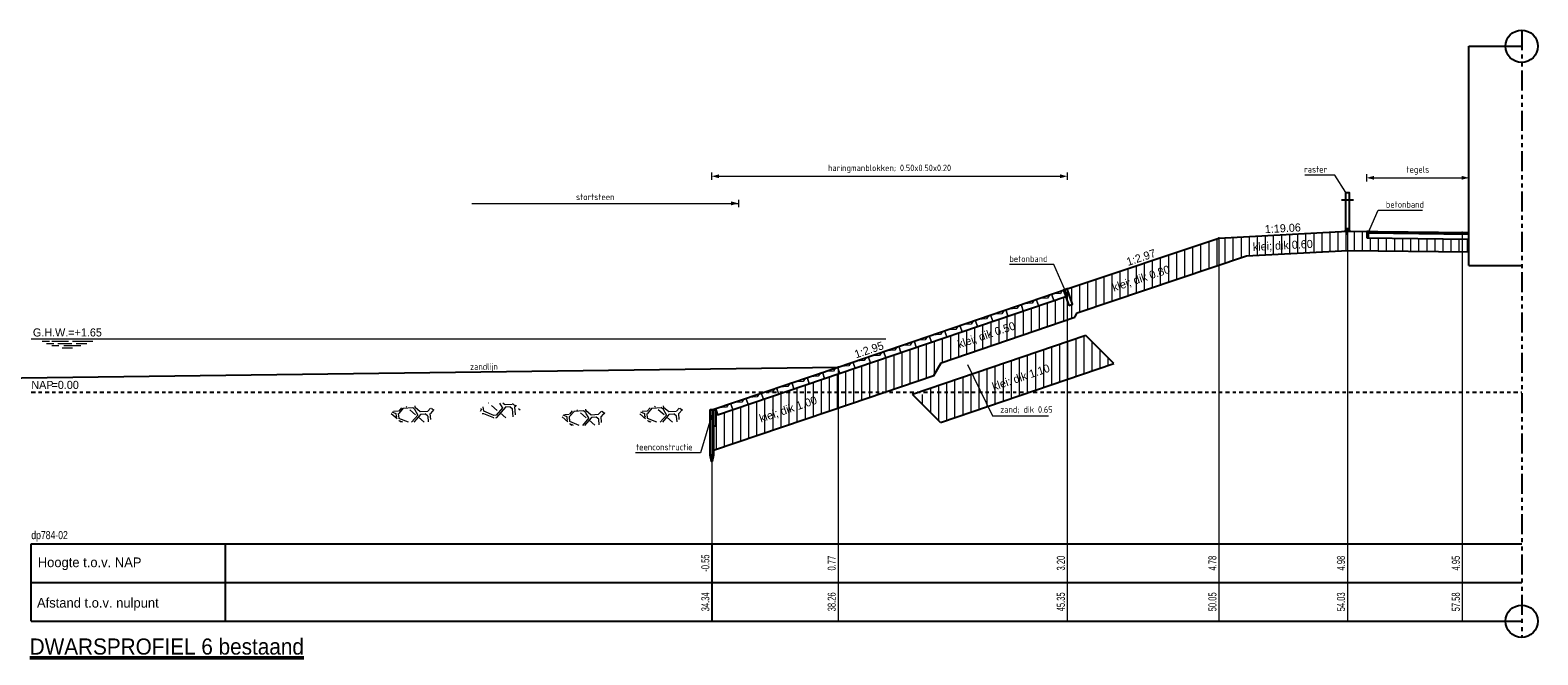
# Model space of a CAD drawing. Header units: metres. Extents: x 132 to 905, y -50 to 63.
# Tile 51 of 87: x 580 to 627, y -22 to -3. Entities that reach past the tile are written whole.
import ezdxf
from ezdxf.enums import TextEntityAlignment as Align

# ---------------------------------------------------------------- set-up
doc = ezdxf.new("R2010")
doc.units = ezdxf.units.M
doc.header["$LTSCALE"] = 0.1
doc.linetypes.add('NAP', pattern=[20, 12.5, -2.5, 2.5, -2.5])
doc.linetypes.add('PHANTOM', pattern=[2.5, 1.25, -0.25, 0.25, -0.25, 0.25, -0.25])
for name, color, linetype in [('BS-BETONBAND', 255, 'Continuous'), ('BS-GRASVLAK', 1, 'Continuous'), ('BS-KRUINLIJN', 1, 'Continuous'), ('BS-OVERIGE-LIJNEN', 174, 'Continuous'), ('BS-RASTER', 255, 'Continuous'), ('BS-STEENZETTINGSVLAK', 198, 'Continuous'), ('BS-TEENSCHOT-GECONSTRUEERD', 198, 'Continuous'), ('BS-ZANDLIJN', 32, 'Continuous'), ('DP-BS-RASTER', 255, 'Continuous'), ('DP-Matenbalk', 1, 'Continuous'), ('DP-Matenbalk_bestaandehoogten', 6, 'Continuous')]:
    doc.layers.add(name, color=color, linetype=linetype)
for name, color, linetype, lineweight in [('DP-Afbreek', 2, 'PHANTOM', 25), ('DP-BS-arcering_haringmanblokken', 25, 'Continuous', 0), ('DP-BS-arcering_klei', 253, 'Continuous', 0), ('DP-BS-arcering_kreukelberm', 253, 'Continuous', 0), ('DP-BS-Maatvoering', 2, 'Continuous', 20), ('DP-BS-Matenbalk_verlenglijnen', 253, 'Continuous', 0), ('DP-BS-materiaalomschrijving', 213, 'Continuous', 18), ('DP-BS-profiel', 2, 'Continuous', 25), ('DP-Matenbalk-omschrijving', 3, 'Continuous', 35), ('DP-NAP-lijn', 6, 'NAP', 25), ('DP-Taludhelling', 1, 'Continuous', 18), ('DP-Waterlijn', 1, 'Continuous', 13), ('DP-Waterlijn_tekst', 7, 'Continuous', 35), ('TL-2.5 mm tekst_schaaldp', 7, 'Continuous', 25), ('TL-5.0mm Tekst', 4, 'Continuous', 50)]:
    doc.layers.add(name, color=color, linetype=linetype, lineweight=lineweight)
doc.layers.add('DP-NW-arcrand', color=142, linetype='Continuous', plot=False)
doc.styles.add('bestomschr', font='isocp.shx', dxfattribs={"width": 0.96})
doc.styles.add('Ontwnota-dwp-Bruinissepolder tot Grevelingendam$0$bestomschr', font='isocp.shx', dxfattribs={"width": 0.96})
doc.styles.add('StagCAD', font='StagCAD.ttf')
doc.dimstyles.new('best-leader 1_100', dxfattribs={"dimscale": 0.1, "dimtxt": 2, "dimasz": 1.6, "dimexe": 0, "dimexo": 0, "dimgap": 0.8, "dimtad": 1, "dimrnd": 0.001, "dimzin": 1, "dimdsep": 46, "dimtxsty": 'bestomschr', "dimblk": 'RAD_PIJL', "dimcen": 0.09, "dimse1": 1, "dimse2": 1, "dimclrd": 212, "dimclre": 1, "dimclrt": 2, "dimazin": 0, "dimtfac": 1, "dimtix": 1, "dimtmove": 0, "dimatfit": 0, "dimfxl": 1, "dimtvp": 0.83, "dimtolj": 1, "dimtzin": 0, "dimlwd": 5, "dimarcsym": 0})
doc.dimstyles.new('bestaand 1_100', dxfattribs={"dimscale": 0.1, "dimtxt": 2, "dimasz": 0.8, "dimexe": 0, "dimexo": 0, "dimgap": 1, "dimtad": 1, "dimrnd": 0.001, "dimzin": 1, "dimdsep": 46, "dimtxsty": 'bestomschr', "dimblk1": 'DIM_PIJL', "dimblk2": 'DIM_PIJL', "dimsah": 1, "dimcen": 0.09, "dimse1": 1, "dimse2": 1, "dimclrd": 212, "dimclre": 1, "dimclrt": 2, "dimazin": 0, "dimtfac": 1, "dimtix": 1, "dimtmove": 0, "dimatfit": 3, "dimldrblk": 'RAD_PIJL', "dimfxl": 1, "dimtvp": 0.83, "dimtolj": 1, "dimtzin": 0, "dimlwd": 9, "dimlwe": 5, "dimarcsym": 0})
doc.dimstyles.new('Ontwnota-dwp-Bruinissepolder tot Grevelingendam$0$best-leader 1_100', dxfattribs={"dimscale": 0.1, "dimtxt": 2, "dimasz": 1.6, "dimexe": 0, "dimexo": 0, "dimgap": 0.8, "dimtad": 1, "dimrnd": 0.001, "dimzin": 1, "dimdsep": 46, "dimtxsty": 'Ontwnota-dwp-Bruinissepolder tot Grevelingendam$0$bestomschr', "dimblk": 'Ontwnota-dwp-Bruinissepolder tot Grevelingendam$0$RAD_PIJL', "dimcen": 0.09, "dimse1": 1, "dimse2": 1, "dimclrd": 212, "dimclre": 1, "dimclrt": 2, "dimazin": 0, "dimtfac": 1, "dimtix": 1, "dimtmove": 0, "dimatfit": 0, "dimfxl": 1, "dimtvp": 0.83, "dimtolj": 1, "dimtzin": 0, "dimlwd": 5, "dimarcsym": 0})

# ---------------------------------------------------------------- blocks, each defined once
blk = doc.blocks.new('HB-20-50')
blk.add_lwpolyline([(0, 0), (0.5, 0), (0.5, 0.18), (0.48, 0.2), (0.02, 0.2), (0, 0.18)], close=True)
blk.add_lwpolyline([(0.43, 0.2), (0.34, 0.13), (0.09, 0.2)])
blk = doc.blocks.new('123')
at = {"layer": 'DP-BS-RASTER'}
for points in [[(-0.25, -0.25), (0.25, 0.25)], [(0.25, -0.25), (-0.25, 0.25)]]:
    blk.add_lwpolyline(points, dxfattribs=at)
blk = doc.blocks.new('*U68')
at = {"color": 0}
blk.add_line((-0.185, 0.975), (0.185, 0.975), dxfattribs=at)
blk.add_lwpolyline([(-0.05, 0), (-0.05, 1.2), (0.05, 1.2), (0.05, 0)], dxfattribs=at)
blk = doc.blocks.new('RAD_PIJL')
at = {"color": 1, "linetype": 'Continuous'}
blk.add_solid([(-2.83, -0.75), (-2.83, 0.75), (0, 0)], dxfattribs=at)
blk = doc.blocks.new('*U75')
at = {"layer": 'DP-NAP-lijn'}
blk.add_line((0, 0), (461.49, 0), dxfattribs=at)
at = {"layer": 'DP-Waterlijn'}
for p, q in [((0, 16.5), (264.57, 16.5)), ((3.38, 15.8), (5.63, 15.8)), ((4.71, 15.1), (6.95, 15.1)), ((6.33, 15.8), (11.56, 15.8)), ((8.57, 14.4), (6.38, 14.4)), ((8.25, 15.1), (12.51, 15.1)), ((15.31, 14.4), (10.04, 14.4)), ((12.73, 15.8), (19.08, 15.8)), ((13.84, 15.1), (17.21, 15.1)), ((9.6, 13.7), (12.74, 13.7))]:
    blk.add_line(p, q, dxfattribs=at)
at = {"layer": 'DP-NAP-lijn', "style": 'StagCAD'}
blk.add_text('NAP', height=2.5, dxfattribs=at).set_placement((0, 1))
blk.add_attdef('NAPLIJN', (6.25, 1), '', height=2.5, dxfattribs=at)
at = {"layer": 'DP-Waterlijn_tekst', "style": 'StagCAD'}
blk.add_attdef('WP', text='', height=2.5, dxfattribs=at).set_placement((11.17, 16.5), align=Align.BOTTOM_CENTER)
blk = doc.blocks.new('Ontwnota-dwp-Bruinissepolder tot Grevelingendam$0$RAD_PIJL')
at = {"color": 1, "linetype": 'Continuous'}
blk.add_solid([(-2.83, -0.75), (-2.83, 0.75), (0, 0)], dxfattribs=at)
blk = doc.blocks.new('DIM_PIJL')
at = {"color": 1}
blk.add_line((0, 1.41), (0, -1.41), dxfattribs=at)
at = {"color": 1, "linetype": 'ByBlock'}
blk.add_solid([(-2.83, -0.75), (-2.83, 0.75), (0, 0)], dxfattribs=at)
blk = doc.blocks.new('*D240')
at = {"layer": 'Defpoints', "color": 0, "transparency": 16777216}
for p in [(32.079, 6.691), (32.079, 3.197), (21.071, -0.55)]:
    blk.add_point(p, dxfattribs=at)
at = {"layer": 'DP-BS-Maatvoering', "color": 212, "lineweight": 9, "transparency": 16777216}
blk.add_line((21.151, 6.691), (31.999, 6.691), dxfattribs=at)
at = {"layer": 'DP-BS-Maatvoering', "color": 212, "lineweight": 9, "transparency": 16777216, "xscale": 0.08000000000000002, "yscale": 0.08000000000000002, "zscale": 0.08000000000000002, "rotation": 180}
blk.add_blockref('DIM_PIJL', (21.071, 6.691), dxfattribs=at)
at = {"layer": 'DP-BS-Maatvoering', "color": 212, "lineweight": 9, "transparency": 16777216, "xscale": 0.08000000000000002, "yscale": 0.08000000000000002, "zscale": 0.08000000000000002}
blk.add_blockref('DIM_PIJL', (32.079, 6.691), dxfattribs=at)
at = {"layer": 'DP-BS-Maatvoering', "color": 2, "transparency": 16777216, "insert": (26.575, 6.92), "char_height": 0.2, "attachment_point": 5, "style": 'bestomschr'}
blk.add_mtext('\\A1;haringmanblokken; 0.50x0.50x0.20', dxfattribs=at)
blk = doc.blocks.new('*D241')
at = {"layer": 'Defpoints', "color": 0, "transparency": 16777216}
for p in [(44.515, 6.643), (41.351, 4.979), (44.515, 4.92)]:
    blk.add_point(p, dxfattribs=at)
at = {"layer": 'DP-BS-Maatvoering', "color": 212, "lineweight": 9, "transparency": 16777216}
blk.add_line((41.431, 6.643), (44.435, 6.643), dxfattribs=at)
at = {"layer": 'DP-BS-Maatvoering', "color": 212, "lineweight": 9, "transparency": 16777216, "xscale": 0.08000000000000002, "yscale": 0.08000000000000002, "zscale": 0.08000000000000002, "rotation": 180}
blk.add_blockref('DIM_PIJL', (41.351, 6.643), dxfattribs=at)
at = {"layer": 'DP-BS-Maatvoering', "color": 212, "lineweight": 9, "transparency": 16777216, "xscale": 0.08000000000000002, "yscale": 0.08000000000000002, "zscale": 0.08000000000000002}
blk.add_blockref('DIM_PIJL', (44.515, 6.643), dxfattribs=at)
at = {"layer": 'DP-BS-Maatvoering', "color": 2, "transparency": 16777216, "insert": (42.933, 6.872), "char_height": 0.2, "attachment_point": 5, "style": 'bestomschr'}
blk.add_mtext('\\A1;tegels', dxfattribs=at)
blk = doc.blocks.new('*U77')
at = {"layer": 'DP-Matenbalk'}
for p, q in [((0, -3.5), (6, -3.5)), ((0, -5.9), (0, -3.5)), ((6, -3.5), (6, -5.9)), ((6, -3.5), (46.149, -3.5)), ((0, -4.7), (6, -4.7)), ((6, -4.7), (46.149, -4.7)), ((0, -5.9), (6, -5.9)), ((6, -5.9), (46.149, -5.9))]:
    blk.add_line(p, q, dxfattribs=at)
at = {"layer": 'DP-Matenbalk', "style": 'StagCAD', "width": 0.8}
blk.add_attdef('DPNR', (0, -3.356), '', height=0.25, dxfattribs=at)
at = {"layer": 'DP-Matenbalk-omschrijving', "style": 'StagCAD'}
for s, p in [('Hoogte t.o.v. NAP', (0.2, -4.225)), ('Afstand t.o.v. nulpunt', (0.175, -5.479))]:
    blk.add_text(s, height=0.3, dxfattribs=at).set_placement(p)
at = {"layer": 'TL-2.5 mm tekst_schaaldp', "style": 'StagCAD', "width": 0.96}
blk.add_attdef('SCHAAL', (-0.05, -7.524), '', height=0.25, dxfattribs=at)
at = {"layer": 'TL-5.0mm Tekst', "style": 'StagCAD', "width": 0.96}
blk.add_attdef('OMSCHRIJVING', (-0.05, -6.935), '', height=0.5, dxfattribs=at)
blk = doc.blocks.new('A$C45E759C7')
at = {"layer": 'DP-BS-profiel'}
blk.add_blockref('*U68', (0, 0), dxfattribs=at)
at = {"layer": 'DP-BS-Maatvoering', "color": 2, "insert": (-0.628, 1.821), "char_height": 0.2, "attachment_point": 9, "style": 'bestomschr'}
blk.add_mtext('\\A1;raster', dxfattribs=at)
at = {"layer": 'DP-BS-Maatvoering', "annotation_type": 0, "has_hookline": 1, "hookline_direction": 1, "text_width": 0.692}
blk.add_leader([(-0.05, 1.2), (-0.388, 1.741), (-0.548, 1.741)], dimstyle='best-leader 1_100', override={"dimgap": 0.8, "dimtad": 1}, dxfattribs=at)
blk = doc.blocks.new('dp784-02')
at = {"layer": 'DP-BS-arcering_klei'}
h = blk.add_hatch(dxfattribs=at)
h.set_pattern_fill('_USER', color=256, scale=0.25, angle=90, pattern_type=0)
h.set_pattern_definition([(90, (-567.39817, 13.8338), (-0.25, 0), [])])
h.paths.add_polyline_path([(32.079, 3.197), (32.241, 2.724), (32.127, 2.685), (32.03, 2.969), (21.247, -0.701), (21.196, -0.8), (21.196, -1.05), (21.121, -1.05), (21.121, -1.8), (27.941, 0.516), (28.169, 0.911), (32.311, 2.325), (32.386, 2.456), (37.628, 4.22), (40.775, 4.385), (44.518, 4.345), (44.515, 4.746), (41.351, 4.779), (41.351, 4.979), (40.753, 4.985), (36.772, 4.776)])
h.paths.add_polyline_path([(22.539, -1.067), (24.469, -0.414), (24.325, 0.013), (22.395, -0.641)], flags=24)
h.paths.add_polyline_path([(28.658, 1.227), (30.635, 1.896), (30.491, 2.322), (28.514, 1.653)], flags=24)
h.paths.add_polyline_path([(33.444, 2.981), (35.423, 3.647), (35.279, 4.074), (33.301, 3.408)], flags=24)
h.paths.add_polyline_path([(37.721, 4.27), (39.806, 4.379), (39.782, 4.829), (37.698, 4.719)], flags=24)
h = blk.add_hatch(dxfattribs=at)
h.set_pattern_fill('_USER', color=256, scale=0.25, angle=90, pattern_type=0)
h.set_pattern_definition([(90, (-70.7667, 13.8338), (-0.25, 0), [])])
h.paths.add_polyline_path([(33.519, 0.888), (32.652, 1.755), (27.675, 0.056), (27.485, -0.273), (28.155, -0.943)])
at = {"layer": 'DP-BS-arcering_kreukelberm'}
h = blk.add_hatch(dxfattribs=at)
h.set_pattern_fill('NATUURST', color=256, scale=0.15, angle=94.4354, style=0, pattern_type=2)
h.set_pattern_definition([(94.435, (10.7533, -0.7202), (-1.6115, 1.3795), [0.075, -0.075, 0.15, -1.2]), (94.435, (10.7249, -1.3242), (-1.6115, 1.3795), [0.375, -1.125]), (94.435, (10.656, -1.4048), (-1.6115, 1.3795), [0.375, -1.125]), (94.435, (10.2299, -0.7608), (-1.6115, 1.3795), [0.075, -1.425]), (94.435, (10.1383, -1.5201), (-1.6115, 1.3795), [0.225, -1.275]), (94.435, (10.0635, -1.526), (-1.6115, 1.3795), [0.225, -1.275]), (94.435, (9.9192, -0.6344), (-1.6115, 1.3795), [0.45, -1.05]), (94.435, (9.8502, -0.715), (-1.6115, 1.3795), [0.45, -1.05]), (94.435, (9.7296, -1.1005), (-1.6115, 1.3795), [0.15, -1.35]), (94.435, (9.649, -1.0315), (-1.6115, 1.3795), [0.075, -1.425]), (94.435, (9.5517, -1.7161), (-1.6115, 1.3795), [0.075, -0.075, 0.075, -1.275]), (184.435, (9.8508, -1.6929), (-1.3795, -1.6115), [0.225, -1.275]), (184.435, (10.3684, -1.5775), (-1.3795, -1.6115), [0.075, -0.15, 0.075, -0.15, 0.3, -0.75]), (184.435, (9.4595, -1.4976), (-1.3795, -1.6115), [0.075, -1.425]), (184.435, (10.1151, -1.221), (-1.3795, -1.6115), [0.075, -1.425]), (184.435, (9.7354, -1.1753), (-1.3795, -1.6115), [0.075, -1.425]), (184.435, (10.5464, -0.9619), (-1.3795, -1.6115), [0.15, -1.35]), (184.435, (10.6153, -0.8813), (-1.3795, -1.6115), [0.225, -1.275]), (184.435, (9.7122, -0.8762), (-1.3795, -1.6115), [0.15, -0.075, 0.15, -1.125]), (184.435, (10.1551, -0.7666), (-1.3795, -1.6115), [0.3, -1.2]), (184.435, (10.1493, -0.6918), (-1.3795, -1.6115), [0.15, -1.35]), (184.435, (10.6611, -0.5017), (-1.3795, -1.6115), [0.3, -1.2]), (184.435, (10.6553, -0.4269), (-1.3795, -1.6115), [0.225, -1.275]), (139.435, (10.6269, -1.0309), (-1.4955, -0.116), [0.10607, -2.01525]), (139.435, (10.2357, -0.8356), (-1.4955, -0.116), [0.10607, -2.01525]), (139.435, (9.9997, -0.7034), (-1.4955, -0.116), [0.10607, -2.01525]), (139.435, (9.9314, -1.7619), (-1.4955, -0.116), [0.10607, -2.01525]), (139.435, (9.6207, -1.6355), (-1.4955, -0.116), [0.10607, -2.01525]), (139.435, (10.391, -0.8987), (-1.4955, -0.116), [0.21213, -1.9092]), (139.435, (9.4073, -0.8246), (-1.4955, -0.116), [0.21213, -1.9092]), (229.435, (10.8339, -0.7892), (0.116, -1.4955), [0.21213, -1.9092]), (229.435, (10.7533, -0.7202), (0.116, -1.4955), [0.21213, -1.9092]), (229.435, (10.362, -0.5249), (0.116, -1.4955), [0.21213, -1.9092]), (229.435, (9.856, -0.7898), (0.116, -1.4955), [0.21213, -1.9092]), (229.435, (9.8502, -0.715), (0.116, -1.4955), [0.21213, -1.9092]), (229.435, (10.322, -0.9793), (0.116, -1.4955), [0.3182, -1.8031]), (229.435, (10.3562, -0.4501), (0.116, -1.4955), [0.3182, -1.8031]), (229.435, (10.3968, -0.9735), (0.116, -1.4955), [0.42426, -1.69706]), (229.435, (9.5517, -1.7161), (0.116, -1.4955), [0.42426, -1.69706]), (229.435, (9.6265, -1.7103), (0.116, -1.4955), [0.42426, -1.69706]), (229.435, (10.4432, -1.5717), (0.116, -1.4955), [0.10607, -2.01525]), (229.435, (10.0693, -1.6007), (0.116, -1.4955), [0.10607, -2.01525]), (121, (10.7475, -0.6454), (-0.116, 1.4955), [0.1677, -3.1864]), (121, (10.32204, -0.9793), (-0.116, 1.4955), [0.1677, -3.1864]), (121, (10.431, -0.4443), (-0.116, 1.4955), [0.3354, -3.0187]), (121, (10.3562, -0.4501), (-0.116, 1.4955), [0.3354, -3.0187]), (157.87, (9.64326, -0.95673), (-1.49551, -0.116), [0.1677, -1.677, 0.3354, -1.174]), (157.87, (10.2995, -1.6581), (-1.4955, -0.116), [0.1677, -3.1864]), (157.87, (10.8803, -1.38736), (-1.4955, -0.116), [0.1677, -3.1864]), (157.87, (10.2937, -1.5833), (-1.4955, -0.116), [0.1677, -3.1864]), (157.87, (9.5627, -0.88776), (-1.49551, -0.116), [0.1677, -3.1864]), (157.87, (9.64326, -0.95673), (-1.49551, -0.116), [0.1677, -3.1864]), (157.87, (10.04034, -1.22683), (-1.4955, -0.116), [0.3354, -3.0187]), (157.87, (10.04614, -1.3016), (-1.4955, -0.116), [0.3354, -3.0187]), (211, (10.06354, -1.52594), (-1.4955, -0.116), [0.1677, -3.1864]), (211, (10.7307, -1.39896), (-1.4955, -0.116), [0.3354, -3.0187]), (211, (10.65595, -1.40476), (-1.4955, -0.116), [0.3354, -3.0187]), (247.87, (9.66066, -1.18106), (0.116, -1.49551), [0.3354, -3.0187]), (247.87, (9.64906, -1.0315), (0.116, -1.49551), [0.5031, -2.851]), (139.435, (10.88364, -1.43077), (-0.30483, -0.3561), [0.234375, -0.11719])])
h.paths.add_polyline_path([(11.436, -0.934), (12.282, -0.934), (12.599, -0.602), (12.171, -0.403), (11.519, -0.456), (11.093, -0.662)])
h = blk.add_hatch(dxfattribs=at)
h.set_pattern_fill('NATUURST', color=256, scale=0.15, angle=94.4354, style=0, pattern_type=2)
h.set_pattern_definition([(94.435, (11.8784, -0.6164), (-1.6115, 1.3795), [0.075, -0.075, 0.15, -1.2]), (94.435, (11.85, -1.2204), (-1.6115, 1.3795), [0.375, -1.125]), (94.435, (11.781, -1.301), (-1.6115, 1.3795), [0.375, -1.125]), (94.435, (11.355, -0.657), (-1.6115, 1.3795), [0.075, -1.425]), (94.435, (11.2634, -1.4163), (-1.6115, 1.3795), [0.225, -1.275]), (94.435, (11.1886, -1.4221), (-1.6115, 1.3795), [0.225, -1.275]), (94.435, (11.0442, -0.5306), (-1.6115, 1.3795), [0.45, -1.05]), (94.435, (10.9753, -0.6112), (-1.6115, 1.3795), [0.45, -1.05]), (94.435, (10.8547, -0.9967), (-1.6115, 1.3795), [0.15, -1.35]), (94.435, (10.7741, -0.9277), (-1.6115, 1.3795), [0.075, -1.425]), (94.435, (10.6768, -1.6123), (-1.6115, 1.3795), [0.075, -0.075, 0.075, -1.275]), (184.435, (10.9759, -1.5891), (-1.3795, -1.6115), [0.225, -1.275]), (184.435, (11.4935, -1.4737), (-1.3795, -1.6115), [0.075, -0.15, 0.075, -0.15, 0.3, -0.75]), (184.435, (10.5846, -1.3938), (-1.3795, -1.6115), [0.075, -1.425]), (184.435, (11.2402, -1.1172), (-1.3795, -1.6115), [0.075, -1.425]), (184.435, (10.8605, -1.0715), (-1.3795, -1.6115), [0.075, -1.425]), (184.435, (11.6714, -0.8581), (-1.3795, -1.6115), [0.15, -1.35]), (184.435, (11.7404, -0.7775), (-1.3795, -1.6115), [0.225, -1.275]), (184.435, (10.8373, -0.7724), (-1.3795, -1.6115), [0.15, -0.075, 0.15, -1.125]), (184.435, (11.2802, -0.6628), (-1.3795, -1.6115), [0.3, -1.2]), (184.435, (11.2744, -0.588), (-1.3795, -1.6115), [0.15, -1.35]), (184.435, (11.7862, -0.3979), (-1.3795, -1.6115), [0.3, -1.2]), (184.435, (11.7804, -0.3231), (-1.3795, -1.6115), [0.225, -1.275]), (139.435, (11.752, -0.9271), (-1.4955, -0.116), [0.10607, -2.01525]), (139.435, (11.3607, -0.7318), (-1.4955, -0.116), [0.10607, -2.01525]), (139.435, (11.1248, -0.5996), (-1.4955, -0.116), [0.10607, -2.01525]), (139.435, (11.0565, -1.6581), (-1.4955, -0.116), [0.10607, -2.01525]), (139.435, (10.7458, -1.5317), (-1.4955, -0.116), [0.10607, -2.01525]), (139.435, (11.5161, -0.7949), (-1.4955, -0.116), [0.21213, -1.9092]), (139.435, (10.5324, -0.7208), (-1.4955, -0.116), [0.21213, -1.9092]), (229.435, (11.9589, -0.6854), (0.116, -1.4955), [0.21213, -1.9092]), (229.435, (11.8784, -0.6164), (0.116, -1.4955), [0.21213, -1.9092]), (229.435, (11.4871, -0.421), (0.116, -1.4955), [0.21213, -1.9092]), (229.435, (10.9811, -0.686), (0.116, -1.4955), [0.21213, -1.9092]), (229.435, (10.9753, -0.6112), (0.116, -1.4955), [0.21213, -1.9092]), (229.435, (11.4471, -0.8755), (0.116, -1.4955), [0.3182, -1.80312]), (229.435, (11.4813, -0.3463), (0.116, -1.4955), [0.3182, -1.80312]), (229.435, (11.5219, -0.8697), (0.116, -1.4955), [0.42426, -1.69706]), (229.435, (10.6768, -1.6123), (0.116, -1.4955), [0.42426, -1.69706]), (229.435, (10.7516, -1.6065), (0.116, -1.4955), [0.42426, -1.69706]), (229.435, (11.5683, -1.4679), (0.116, -1.4955), [0.10607, -2.01525]), (229.435, (11.1944, -1.4969), (0.116, -1.4955), [0.10607, -2.01525]), (121, (11.87256, -0.5416), (-0.116, 1.49551), [0.1677, -3.1864]), (121, (11.4471, -0.8755), (-0.116, 1.49551), [0.1677, -3.1864]), (121, (11.55606, -0.3405), (-0.116, 1.49551), [0.3354, -3.0187]), (121, (11.4813, -0.3463), (-0.116, 1.49551), [0.3354, -3.0187]), (157.87, (10.7683, -0.8529), (-1.49551, -0.116), [0.1677, -1.677, 0.3354, -1.174]), (157.87, (11.42454, -1.5543), (-1.49551, -0.116), [0.1677, -3.1864]), (157.87, (12.00534, -1.28356), (-1.49551, -0.116), [0.1677, -3.1864]), (157.87, (11.41874, -1.4795), (-1.49551, -0.116), [0.1677, -3.1864]), (157.87, (10.68776, -0.78395), (-1.49551, -0.116), [0.1677, -3.1864]), (157.87, (10.7683, -0.8529), (-1.49551, -0.116), [0.1677, -3.1864]), (157.87, (11.1654, -1.123), (-1.49551, -0.116), [0.3354, -3.0187]), (157.87, (11.1712, -1.1978), (-1.49551, -0.116), [0.3354, -3.0187]), (211, (11.1886, -1.4221), (-1.49551, -0.116), [0.1677, -3.1864]), (211, (11.8558, -1.29516), (-1.49551, -0.116), [0.3354, -3.0187]), (211, (11.781, -1.30096), (-1.49551, -0.116), [0.3354, -3.0187]), (247.87, (10.7857, -1.07726), (0.116, -1.49551), [0.3354, -3.0187]), (247.87, (10.7741, -0.9277), (0.116, -1.49551), [0.50312, -2.851]), (139.435, (12.0087, -1.32697), (-0.30483, -0.356097), [0.234375, -0.117188])])
h.paths.add_polyline_path([(14.068, -0.806), (14.867, -0.823), (15.201, -0.498), (14.871, -0.341), (14.165, -0.334), (13.858, -0.551)])
h = blk.add_hatch(dxfattribs=at)
h.set_pattern_fill('NATUURST', color=256, scale=0.15, angle=94.4354, style=0, pattern_type=2)
h.set_pattern_definition([(94.435, (18.4493, -0.7202), (-1.6115, 1.3795), [0.075, -0.075, 0.15, -1.2]), (94.435, (18.421, -1.3242), (-1.6115, 1.3795), [0.375, -1.125]), (94.435, (18.352, -1.4048), (-1.6115, 1.3795), [0.375, -1.125]), (94.435, (17.9259, -0.7608), (-1.6115, 1.3795), [0.075, -1.425]), (94.435, (17.8344, -1.5201), (-1.6115, 1.3795), [0.225, -1.275]), (94.435, (17.7596, -1.526), (-1.6115, 1.3795), [0.225, -1.275]), (94.435, (17.6152, -0.6344), (-1.6115, 1.3795), [0.45, -1.05]), (94.435, (17.5462, -0.715), (-1.6115, 1.3795), [0.45, -1.05]), (94.435, (17.4257, -1.1005), (-1.6115, 1.3795), [0.15, -1.35]), (94.435, (17.3451, -1.0315), (-1.6115, 1.3795), [0.075, -1.425]), (94.435, (17.2478, -1.7161), (-1.6115, 1.3795), [0.075, -0.075, 0.075, -1.275]), (184.435, (17.5469, -1.6929), (-1.3795, -1.6115), [0.225, -1.275]), (184.435, (18.0645, -1.5775), (-1.3795, -1.6115), [0.075, -0.15, 0.075, -0.15, 0.3, -0.75]), (184.435, (17.1556, -1.4976), (-1.3795, -1.6115), [0.075, -1.425]), (184.435, (17.8112, -1.221), (-1.3795, -1.6115), [0.075, -1.425]), (184.435, (17.4315, -1.1753), (-1.3795, -1.6115), [0.075, -1.425]), (184.435, (18.2424, -0.9619), (-1.3795, -1.6115), [0.15, -1.35]), (184.435, (18.3114, -0.8813), (-1.3795, -1.6115), [0.225, -1.275]), (184.435, (17.4083, -0.8762), (-1.3795, -1.6115), [0.15, -0.075, 0.15, -1.125]), (184.435, (17.8511, -0.7666), (-1.3795, -1.6115), [0.3, -1.2]), (184.435, (17.8453, -0.6918), (-1.3795, -1.6115), [0.15, -1.35]), (184.435, (18.3572, -0.5017), (-1.3795, -1.6115), [0.3, -1.2]), (184.435, (18.3514, -0.4269), (-1.3795, -1.6115), [0.225, -1.275]), (139.435, (18.323, -1.0309), (-1.4955, -0.116), [0.10607, -2.01525]), (139.435, (17.9317, -0.8356), (-1.4955, -0.116), [0.10607, -2.01525]), (139.435, (17.6958, -0.7034), (-1.4955, -0.116), [0.10607, -2.01525]), (139.435, (17.6274, -1.7619), (-1.4955, -0.116), [0.10607, -2.01525]), (139.435, (17.3167, -1.6355), (-1.4955, -0.116), [0.10607, -2.01525]), (139.435, (18.0871, -0.8987), (-1.4955, -0.116), [0.21213, -1.9092]), (139.435, (17.1034, -0.8246), (-1.4955, -0.116), [0.21213, -1.9092]), (229.435, (18.5299, -0.7892), (0.116, -1.4955), [0.21213, -1.9092]), (229.435, (18.4493, -0.7202), (0.116, -1.4955), [0.21213, -1.9092]), (229.435, (18.0581, -0.5249), (0.116, -1.4955), [0.21213, -1.9092]), (229.435, (17.552, -0.7898), (0.116, -1.4955), [0.21213, -1.9092]), (229.435, (17.5462, -0.715), (0.116, -1.4955), [0.21213, -1.9092]), (229.435, (18.0181, -0.9793), (0.116, -1.4955), [0.3182, -1.8031]), (229.435, (18.0523, -0.4501), (0.116, -1.4955), [0.3182, -1.8031]), (229.435, (18.0929, -0.9735), (0.116, -1.4955), [0.42426, -1.69706]), (229.435, (17.2478, -1.7161), (0.116, -1.4955), [0.42426, -1.69706]), (229.435, (17.3225, -1.7103), (0.116, -1.4955), [0.42426, -1.69706]), (229.435, (18.1393, -1.5717), (0.116, -1.4955), [0.10607, -2.01525]), (229.435, (17.7654, -1.6007), (0.116, -1.4955), [0.10607, -2.01525]), (121, (18.44354, -0.6454), (-0.116, 1.4955), [0.1677, -3.1864]), (121, (18.0181, -0.9793), (-0.116, 1.4955), [0.1677, -3.1864]), (121, (18.12704, -0.4443), (-0.116, 1.4955), [0.3354, -3.0187]), (121, (18.05226, -0.4501), (-0.116, 1.4955), [0.3354, -3.0187]), (157.87, (17.3393, -0.95673), (-1.49551, -0.116), [0.1677, -1.677, 0.3354, -1.174]), (157.87, (17.9955, -1.6581), (-1.4955, -0.116), [0.1677, -3.1864]), (157.87, (18.5763, -1.38736), (-1.4955, -0.116), [0.1677, -3.1864]), (157.87, (17.9897, -1.5833), (-1.4955, -0.116), [0.1677, -3.1864]), (157.87, (17.25873, -0.88776), (-1.49551, -0.116), [0.1677, -3.1864]), (157.87, (17.3393, -0.95673), (-1.49551, -0.116), [0.1677, -3.1864]), (157.87, (17.7364, -1.22683), (-1.4955, -0.116), [0.3354, -3.0187]), (157.87, (17.7422, -1.3016), (-1.4955, -0.116), [0.3354, -3.0187]), (211, (17.7596, -1.52594), (-1.4955, -0.116), [0.1677, -3.1864]), (211, (18.42677, -1.39896), (-1.4955, -0.116), [0.3354, -3.0187]), (211, (18.352, -1.40476), (-1.4955, -0.116), [0.3354, -3.0187]), (247.87, (17.3567, -1.18106), (0.116, -1.49551), [0.3354, -3.0187]), (247.87, (17.3451, -1.0315), (0.116, -1.49551), [0.5031, -2.851]), (139.435, (18.5797, -1.43077), (-0.30483, -0.3561), [0.234375, -0.11719])])
h.paths.add_polyline_path([(19.132, -0.934), (19.978, -0.934), (20.295, -0.602), (19.867, -0.403), (19.215, -0.456), (18.789, -0.662)])
h = blk.add_hatch(dxfattribs=at)
h.set_pattern_fill('NATUURST', color=256, scale=0.15, angle=94.4354, style=0, pattern_type=2)
h.set_pattern_definition([(94.435, (16.041, -0.8163), (-1.6115, 1.3795), [0.075, -0.075, 0.15, -1.2]), (94.435, (16.0126, -1.4203), (-1.6115, 1.3795), [0.375, -1.125]), (94.435, (15.9436, -1.5009), (-1.6115, 1.3795), [0.375, -1.125]), (94.435, (15.5175, -0.8569), (-1.6115, 1.3795), [0.075, -1.425]), (94.435, (15.426, -1.6162), (-1.6115, 1.3795), [0.225, -1.275]), (94.435, (15.3512, -1.622), (-1.6115, 1.3795), [0.225, -1.275]), (94.435, (15.2068, -0.7305), (-1.6115, 1.3795), [0.45, -1.05]), (94.435, (15.1378, -0.8111), (-1.6115, 1.3795), [0.45, -1.05]), (94.435, (15.0173, -1.1966), (-1.6115, 1.3795), [0.15, -1.35]), (94.435, (14.9367, -1.1276), (-1.6115, 1.3795), [0.075, -1.425]), (94.435, (14.8394, -1.8122), (-1.6115, 1.3795), [0.075, -0.075, 0.075, -1.275]), (184.435, (15.1385, -1.789), (-1.3795, -1.6115), [0.225, -1.275]), (184.435, (15.6561, -1.6736), (-1.3795, -1.6115), [0.075, -0.15, 0.075, -0.15, 0.3, -0.75]), (184.435, (14.7472, -1.5937), (-1.3795, -1.6115), [0.075, -1.425]), (184.435, (15.4028, -1.3171), (-1.3795, -1.6115), [0.075, -1.425]), (184.435, (15.0231, -1.2714), (-1.3795, -1.6115), [0.075, -1.425]), (184.435, (15.834, -1.058), (-1.3795, -1.6115), [0.15, -1.35]), (184.435, (15.903, -0.9774), (-1.3795, -1.6115), [0.225, -1.275]), (184.435, (14.9999, -0.9723), (-1.3795, -1.6115), [0.15, -0.075, 0.15, -1.125]), (184.435, (15.4427, -0.8627), (-1.3795, -1.6115), [0.3, -1.2]), (184.435, (15.437, -0.7879), (-1.3795, -1.6115), [0.15, -1.35]), (184.435, (15.9488, -0.5978), (-1.3795, -1.6115), [0.3, -1.2]), (184.435, (15.943, -0.523), (-1.3795, -1.6115), [0.225, -1.275]), (139.435, (15.9146, -1.127), (-1.4955, -0.116), [0.10607, -2.01525]), (139.435, (15.5233, -0.9317), (-1.4955, -0.116), [0.10607, -2.01525]), (139.435, (15.2874, -0.7995), (-1.4955, -0.116), [0.10607, -2.01525]), (139.435, (15.219, -1.858), (-1.4955, -0.116), [0.10607, -2.01525]), (139.435, (14.9083, -1.7316), (-1.4955, -0.116), [0.10607, -2.01525]), (139.435, (15.6787, -0.9948), (-1.4955, -0.116), [0.21213, -1.9092]), (139.435, (14.695, -0.9207), (-1.4955, -0.116), [0.21213, -1.9092]), (229.435, (16.1215, -0.8853), (0.116, -1.4955), [0.21213, -1.9092]), (229.435, (16.041, -0.8163), (0.116, -1.4955), [0.21213, -1.9092]), (229.435, (15.6497, -0.621), (0.116, -1.4955), [0.21213, -1.9092]), (229.435, (15.1436, -0.8859), (0.116, -1.4955), [0.21213, -1.9092]), (229.435, (15.1378, -0.8111), (0.116, -1.4955), [0.21213, -1.9092]), (229.435, (15.6097, -1.0754), (0.116, -1.4955), [0.3182, -1.8031]), (229.435, (15.6439, -0.5462), (0.116, -1.4955), [0.3182, -1.8031]), (229.435, (15.6845, -1.0696), (0.116, -1.4955), [0.42426, -1.69706]), (229.435, (14.8394, -1.8122), (0.116, -1.4955), [0.42426, -1.69706]), (229.435, (14.9141, -1.8064), (0.116, -1.4955), [0.42426, -1.69706]), (229.435, (15.7309, -1.6678), (0.116, -1.4955), [0.10607, -2.01525]), (229.435, (15.357, -1.6968), (0.116, -1.4955), [0.10607, -2.01525]), (121, (16.03515, -0.7415), (-0.116, 1.4955), [0.1677, -3.1864]), (121, (15.6097, -1.0754), (-0.116, 1.4955), [0.1677, -3.1864]), (121, (15.71865, -0.5404), (-0.116, 1.4955), [0.3354, -3.0187]), (121, (15.6439, -0.5462), (-0.116, 1.4955), [0.3354, -3.0187]), (157.87, (14.9309, -1.0528), (-1.49551, -0.116), [0.1677, -1.677, 0.3354, -1.174]), (157.87, (15.5871, -1.7542), (-1.4955, -0.116), [0.1677, -3.1864]), (157.87, (16.1679, -1.48346), (-1.4955, -0.116), [0.1677, -3.1864]), (157.87, (15.5813, -1.6794), (-1.4955, -0.116), [0.1677, -3.1864]), (157.87, (14.85034, -0.98385), (-1.49551, -0.116), [0.1677, -3.1864]), (157.87, (14.9309, -1.0528), (-1.49551, -0.116), [0.1677, -3.1864]), (157.87, (15.328, -1.3229), (-1.4955, -0.116), [0.3354, -3.0187]), (157.87, (15.3338, -1.3977), (-1.4955, -0.116), [0.3354, -3.0187]), (211, (15.3512, -1.622), (-1.4955, -0.116), [0.1677, -3.1864]), (211, (16.0184, -1.49506), (-1.4955, -0.116), [0.3354, -3.0187]), (211, (15.9436, -1.50086), (-1.4955, -0.116), [0.3354, -3.0187]), (247.87, (14.9483, -1.27716), (0.116, -1.49551), [0.3354, -3.0187]), (247.87, (14.9367, -1.1276), (0.116, -1.49551), [0.5031, -2.851]), (139.435, (16.1713, -1.52687), (-0.30483, -0.3561), [0.234375, -0.11719])])
h.paths.add_polyline_path([(16.724, -1.03), (17.569, -1.03), (17.887, -0.698), (17.459, -0.499), (16.807, -0.553), (16.381, -0.758)])
at = {"layer": 'DP-Afbreek', "ltscale": 5}
blk.add_lwpolyline([(46.149, 11.22), (46.149, -7.601)], dxfattribs=at)
at = {"layer": 'DP-BS-Maatvoering', "color": 212, "lineweight": 9}
blk.add_line((13.641, 5.851), (21.897, 5.851), dxfattribs=at)
at = {"layer": 'DP-BS-Matenbalk_verlenglijnen'}
for p, q in [((36.772, 4.776), (36.772, -7.1)), ((40.753, 4.985), (40.753, -7.1)), ((44.309, 4.948), (44.309, -7.1)), ((32.079, 3.197), (32.079, -7.1)), ((24.983, 0.775), (24.983, -7.1)), ((21.071, -0.55), (21.071, -7.1))]:
    blk.add_line(p, q, dxfattribs=at)
at = {"layer": 'DP-BS-profiel'}
for p, q in [((44.515, 3.92), (44.515, 10.72)), ((44.515, 10.72), (46.149, 10.72)), ((32.079, 3.197), (36.772, 4.776)), ((36.772, 4.776), (40.753, 4.985)), ((40.753, 4.985), (44.515, 4.946)), ((41.351, 4.779), (44.515, 4.746)), ((41.401, 4.933), (44.515, 4.901)), ((32.386, 2.456), (37.628, 4.22)), ((37.628, 4.22), (40.765, 4.385)), ((40.765, 4.385), (44.515, 4.346)), ((44.515, 3.92), (46.149, 3.92)), ((24.983, 0.775), (32.079, 3.197)), ((32.311, 2.325), (32.386, 2.456)), ((28.169, 0.911), (32.311, 2.325)), ((32.652, 1.755), (27.288, -0.076)), ((33.519, 0.888), (32.652, 1.755)), ((-6.852, 0.358), (24.983, 0.775)), ((21.071, -0.55), (24.983, 0.775)), ((24.983, 0.775), (24.983, 0.775)), ((28.155, -0.943), (33.519, 0.888)), ((28.155, -0.943), (27.288, -0.076)), ((21.021, -0.55), (21.121, -0.55)), ((21.196, -0.55), (21.247, -0.701)), ((21.071, -2.15), (21.071, -1.99))]:
    blk.add_line(p, q, dxfattribs=at)
for points in [[(41.351, 4.779), (41.401, 4.779), (41.401, 4.979), (41.351, 4.979)], [(32.127, 2.685), (32.241, 2.724), (32.079, 3.197), (31.966, 3.158)], [(21.021, -1.95), (21.021, -0.55), (21.031, -0.54), (21.111, -0.54), (21.121, -0.55), (21.121, -1.95), (21.081, -2.15), (21.061, -2.15)]]:
    blk.add_lwpolyline(points, close=True, dxfattribs=at)
for points in [[(21.247, -0.701), (25.047, 0.585), (32.03, 2.969)], [(21.121, -1.8), (25.369, -0.361), (27.941, 0.516), (28.169, 0.911)], [(21.121, -0.55), (21.196, -0.55), (21.196, -1.05), (21.121, -1.05)]]:
    blk.add_lwpolyline(points, dxfattribs=at)
blk.add_ellipse((21.05, -1.99), major_axis=(0, 0.04), ratio=0.525, start_param=4.712389, end_param=7.853982, dxfattribs=at)
at = {"layer": 'DP-BS-profiel', "extrusion": (0, 0, -1)}
blk.add_ellipse((21.092, -1.99), major_axis=(0, 0.04), ratio=0.525, start_param=4.712389, end_param=7.853982, dxfattribs=at)
at = {"layer": 'DP-Matenbalk'}
blk.add_lwpolyline([(21.071, -4.7), (21.071, -7.1)], dxfattribs=at)
at = {"layer": 'DP-Matenbalk_bestaandehoogten'}
blk.add_lwpolyline([(21.071, -5.9), (21.071, -5.9)], dxfattribs=at)
at = {"layer": 'BS-RASTER', "xscale": 0.3, "yscale": 0.3, "zscale": 0.3, "rotation": 314.999999}
blk.add_blockref('123', (40.753, 4.985), dxfattribs=at)
at = {"layer": 'DP-BS-arcering_haringmanblokken'}
for p, rotation in [((30.714, 2.52), 18.84729060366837), ((31.187, 2.681), 18.84729060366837), ((29.295, 2.035), 18.84729060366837), ((29.768, 2.197), 18.84729060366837), ((30.241, 2.358), 18.84729060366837), ((27.875, 1.551), 18.84729060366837), ((28.348, 1.712), 18.84729060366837), ((28.821, 1.874), 18.84729060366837), ((26.455, 1.066), 18.84729060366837), ((26.929, 1.228), 18.84729060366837), ((27.402, 1.389), 18.84729060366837), ((25.509, 0.743), 18.84729060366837), ((25.982, 0.904), 18.84729060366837), ((24.089, 0.261), 18.70699296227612), ((24.562, 0.421), 18.70699296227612), ((25.036, 0.581), 18.70699296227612), ((22.668, -0.22), 18.70699296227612), ((23.141, -0.06), 18.70699296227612), ((23.615, 0.1), 18.70699296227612), ((21.247, -0.701), 18.70699296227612), ((21.721, -0.541), 18.70699296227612), ((22.194, -0.381), 18.70699296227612)]:
    blk.add_blockref('HB-20-50', p, dxfattribs=dict(at, rotation=rotation))
at = {"layer": 'DP-BS-arcering_haringmanblokken', "xscale": 0.7817517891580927, "rotation": 18.84729060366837}
blk.add_blockref('HB-20-50', (31.66, 2.843), dxfattribs=at)
at = {"layer": 'DP-BS-Maatvoering', "color": 212, "lineweight": 9, "xscale": 0.0800000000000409, "yscale": 0.0800000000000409, "zscale": 0.0800000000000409}
blk.add_blockref('DIM_PIJL', (21.897, 5.851), dxfattribs=at)
at = {"layer": 'DP-Matenbalk'}
blk.add_blockref('A$C45E759C7', (40.753, 4.985), dxfattribs=at)
ref = blk.add_blockref('*U77', (0, -1.2), dxfattribs=at)
ref.add_attrib('OMSCHRIJVING', '%%uDWARSPROFIEL 6 bestaand', (-0.05, -8.135), dxfattribs={"layer": 'TL-5.0mm Tekst', "height": 0.5, "style": 'StagCAD', "width": 0.96})
ref.add_attrib('DPNR', 'dp784-02', (0, -4.556), dxfattribs={"height": 0.25, "style": 'StagCAD', "width": 0.8})
at = {"layer": 'DP-NAP-lijn', "ltscale": 4, "xscale": 0.0999999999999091, "yscale": 0.0999999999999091, "zscale": 0.0999999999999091}
blk.add_blockref('*U75', (0, 0), dxfattribs=at).add_auto_attribs({'WP': 'G.H.W.=+1.65', 'NAPLIJN': '=0.00'})
at = {"layer": 'DP-BS-Maatvoering', "color": 2, "char_height": 0.2}
for s, insert, attachment_point, style in [('\\A1;stortsteen', (17.462, 6.051), 5, 'bestomschr'), ('\\A1;betonband', (41.943, 5.717), 7, 'Ontwnota-dwp-Bruinissepolder tot Grevelingendam$0$bestomschr'), ('\\A1;betonband', (30.285, 4.032), 7, 'Ontwnota-dwp-Bruinissepolder tot Grevelingendam$0$bestomschr'), ('\\A1;zand; dik 0.65', (30.001, -0.655), 7, 'Ontwnota-dwp-Bruinissepolder tot Grevelingendam$0$bestomschr'), ('\\A1;teenconstructie', (20.476, -1.802), 9, 'bestomschr')]:
    blk.add_mtext(s, dxfattribs=dict(at, insert=insert, attachment_point=attachment_point, style=style))
at = {"layer": 'DP-BS-Maatvoering', "color": 2, "insert": (13.586, 0.625), "char_height": 0.2, "attachment_point": 7, "rotation": 0.7507, "style": 'Ontwnota-dwp-Bruinissepolder tot Grevelingendam$0$bestomschr'}
blk.add_mtext('\\A1;zandlijn', dxfattribs=at)
at = {"layer": 'DP-BS-materiaalomschrijving', "style": 'StagCAD'}
for s, rotation, p in [('klei; dik 0.60', 3.0033, (38.762, 4.35)), ('klei; dik 0.80', 18.5974, (34.426, 3.338)), ('klei; dik 0.50', 18.707, (29.639, 1.585)), ('klei; dik 1.10', 18.8482, (30.707, 0.271)), ('klei; dik 1.00', 18.707, (23.496, -0.717))]:
    blk.add_text(s, height=0.25, rotation=rotation, dxfattribs=at).set_placement(p, align=Align.BOTTOM_CENTER)
at = {"layer": 'DP-Matenbalk_bestaandehoogten', "width": 0.68}
for s, p in [('-0.55', (21.071, -5.3)), ('0.77', (24.983, -5.3)), ('3.20', (32.079, -5.3)), ('4.78', (36.772, -5.3)), ('4.98', (40.753, -5.3)), ('4.95', (44.309, -5.3)), ('34.34', (21.071, -6.5)), ('38.26', (24.983, -6.5)), ('45.35', (32.079, -6.5)), ('50.05', (36.772, -6.5)), ('54.03', (40.753, -6.5)), ('57.58', (44.309, -6.5))]:
    blk.add_text(s, height=0.25, rotation=90, dxfattribs=at).set_placement(p, align=Align.BOTTOM_CENTER)
at = {"layer": 'DP-Taludhelling', "style": 'StagCAD'}
for s, rotation, p in [('1:19.06', 3.0033, (38.762, 4.88)), ('1:2.97', 18.5974, (34.426, 3.987)), ('1:2.95', 18.707, (26.003, 1.123))]:
    blk.add_text(s, height=0.25, rotation=rotation, dxfattribs=at).set_placement(p, align=Align.BOTTOM_CENTER)
at = {"layer": 'DP-BS-Maatvoering'}
for base, p1, p2, text, picture, middle in [((32.079, 6.691), (21.071, -0.55), (32.079, 3.197), 'haringmanblokken; 0.50x0.50x0.20', '*D240', (26.575, 6.92)), ((44.515, 6.643), (41.351, 4.979), (44.515, 4.92), 'tegels', '*D241', (42.933, 6.872))]:
    dim = blk.add_linear_dim(base=base, p1=p1, p2=p2, text=text, dimstyle='bestaand 1_100', dxfattribs=at)
    dim.commit()
    dim.dimension.update_dxf_attribs({"geometry": picture, "text_midpoint": middle})
at = {"layer": 'DP-BS-Maatvoering', "annotation_type": 0, "has_hookline": 1}
for points, dimstyle, hookline_direction, text_width in [([(41.372, 4.886), (41.703, 5.637), (41.863, 5.637)], 'Ontwnota-dwp-Bruinissepolder tot Grevelingendam$0$best-leader 1_100', 0, 1.133), ([(32.091, 2.96), (31.658, 3.952), (31.498, 3.952)], 'Ontwnota-dwp-Bruinissepolder tot Grevelingendam$0$best-leader 1_100', 1, 1.133), ([(28.991, 0.856), (29.761, -0.735), (29.921, -0.735)], 'Ontwnota-dwp-Bruinissepolder tot Grevelingendam$0$best-leader 1_100', 0, 1.496), ([(21.071, -0.7), (20.716, -1.882), (20.556, -1.882)], 'best-leader 1_100', 1, 1.767)]:
    blk.add_leader(points, dimstyle=dimstyle, override={"dimgap": 0.8, "dimtad": 1}, dxfattribs=dict(at, hookline_direction=hookline_direction, text_width=text_width))

msp = doc.modelspace()

# ---------------------------------------------------------------- linework, layer by layer
at = {"layer": 'BS-BETONBAND'}
msp.add_point((612.214, -10.637), dxfattribs=at)
at = {"layer": 'BS-GRASVLAK'}
for p in [(616.906, -9.058), (624.443, -8.886), (612.214, -10.637)]:
    msp.add_point(p, dxfattribs=at)
at = {"layer": 'BS-KRUINLIJN'}
msp.add_point((616.906, -9.058), dxfattribs=at)
at = {"layer": 'BS-OVERIGE-LIJNEN'}
msp.add_point((624.443, -8.886), dxfattribs=at)
at = {"layer": 'BS-STEENZETTINGSVLAK'}
for p in [(612.214, -10.637), (605.117, -13.059), (601.205, -14.384)]:
    msp.add_point(p, dxfattribs=at)
at = {"layer": 'BS-TEENSCHOT-GECONSTRUEERD'}
msp.add_point((601.205, -14.384), dxfattribs=at)
at = {"layer": 'BS-ZANDLIJN'}
msp.add_point((605.117, -13.059), dxfattribs=at)
at = {"layer": 'DP-NW-arcrand'}
for centre in [(626.283, -3.114), (626.283, -20.935)]:
    msp.add_circle(centre, 0.5, dxfattribs=at)

# ---------------------------------------------------------------- block references
msp.add_blockref('dp784-02', (580.134, -13.834))

doc.saveas('drawing.dxf')
